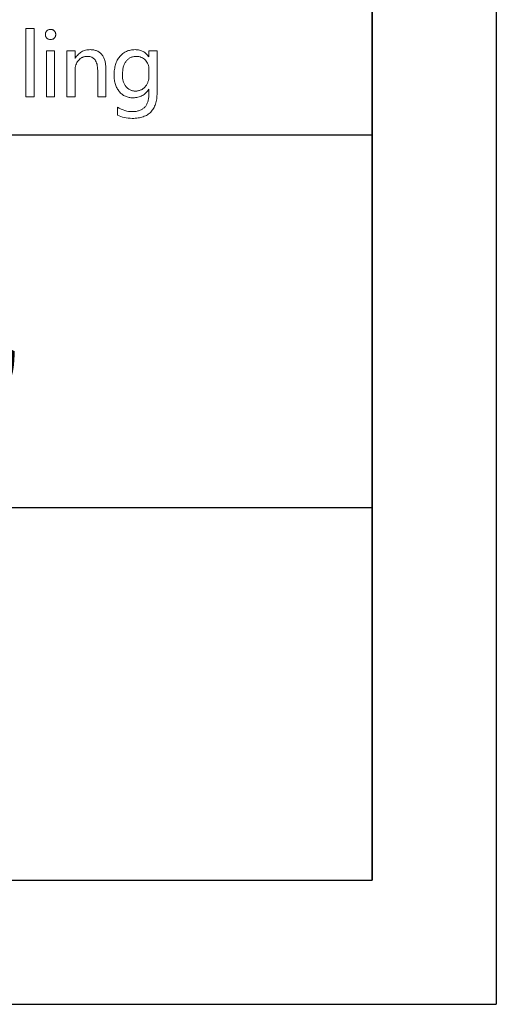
# Model space of a CAD drawing. Header units: millimetres. Extents: x -130 to 1975, y -25 to 1460.
# Tile 7 of 9: x 1879 to 1975, y -25 to 173. Entities that reach past the tile are written whole.
import ezdxf
from ezdxf.enums import TextEntityAlignment as Align

# ---------------------------------------------------------------- set-up
doc = ezdxf.new("R2010")
doc.units = ezdxf.units.MM
doc.header["$LTSCALE"] = 50
for name, color, linetype in [('1轮廓实线层', 7, 'Continuous'), ('2细线层', 4, 'Continuous'), ('6文字层', 3, 'Continuous'), ('图层 1', 7, 'Continuous'), ('图框层', 7, 'Continuous')]:
    doc.layers.add(name, color=color, linetype=linetype)
doc.styles.add('PC_TEXTSTYLE', font='isocp.shx', dxfattribs={"width": 0.8, "bigfont": 'hzfs.shx'})

# ---------------------------------------------------------------- blocks, each defined once
blk = doc.blocks.new('PC_TITLE_BLOCK')
at = {"layer": '1轮廓实线层'}
for p, q in [((-60, 30), (0, 30)), ((-60, 15), (0, 15)), ((-180, 0), (0, 0))]:
    blk.add_line(p, q, dxfattribs=at)
at = {"layer": '图层 1', "lineweight": 0}
for points in [[(-13.939, 31.541), (-13.939, 34.281), (-13.609, 34.281), (-13.609, 31.541), (-13.939, 31.541), (-13.939, 31.541)], [(-13.153, 34.046), (-13.153, 34.067), (-13.15, 34.086), (-13.145, 34.107), (-13.137, 34.125), (-13.129, 34.144), (-13.118, 34.16), (-13.108, 34.176), (-13.094, 34.191), (-13.079, 34.205), (-13.063, 34.218), (-13.044, 34.228), (-13.026, 34.236), (-13.007, 34.242), (-12.989, 34.247), (-12.968, 34.25), (-12.947, 34.25), (-12.925, 34.25), (-12.904, 34.247), (-12.883, 34.242), (-12.865, 34.236), (-12.846, 34.228), (-12.83, 34.218), (-12.812, 34.205), (-12.796, 34.191), (-12.783, 34.178), (-12.77, 34.16), (-12.759, 34.144), (-12.751, 34.125), (-12.743, 34.107), (-12.741, 34.089), (-12.735, 34.067), (-12.735, 34.046), (-12.735, 34.023), (-12.741, 34.004), (-12.743, 33.983), (-12.751, 33.964), (-12.759, 33.948), (-12.77, 33.93), (-12.783, 33.914), (-12.796, 33.901), (-12.812, 33.885), (-12.83, 33.875), (-12.846, 33.864), (-12.865, 33.856), (-12.883, 33.851), (-12.904, 33.846), (-12.925, 33.843), (-12.947, 33.843), (-12.968, 33.843), (-12.989, 33.846), (-13.01, 33.851), (-13.028, 33.856), (-13.047, 33.864), (-13.063, 33.875), (-13.079, 33.885), (-13.094, 33.901), (-13.108, 33.914), (-13.121, 33.93), (-13.129, 33.948), (-13.137, 33.964), (-13.145, 33.983), (-13.15, 34.004), (-13.153, 34.023), (-13.153, 34.046), (-13.153, 34.046)], [(-13.113, 31.541), (-13.113, 33.391), (-12.786, 33.391), (-12.786, 31.541), (-13.113, 31.541), (-13.113, 31.541)], [(-10.724, 31.541), (-11.048, 31.541), (-11.048, 32.594), (-11.051, 32.663), (-11.056, 32.729), (-11.064, 32.787), (-11.075, 32.845), (-11.091, 32.895), (-11.109, 32.943), (-11.13, 32.985), (-11.154, 33.022), (-11.167, 33.04), (-11.18, 33.056), (-11.196, 33.069), (-11.212, 33.085), (-11.228, 33.098), (-11.246, 33.109), (-11.265, 33.119), (-11.283, 33.13), (-11.325, 33.143), (-11.368, 33.156), (-11.415, 33.162), (-11.466, 33.164), (-11.518, 33.162), (-11.568, 33.154), (-11.595, 33.148), (-11.619, 33.143), (-11.64, 33.133), (-11.664, 33.125), (-11.685, 33.114), (-11.706, 33.101), (-11.727, 33.088), (-11.748, 33.075), (-11.785, 33.04), (-11.822, 33.003), (-11.854, 32.964), (-11.883, 32.919), (-11.906, 32.871), (-11.925, 32.821), (-11.941, 32.771), (-11.951, 32.716), (-11.956, 32.657), (-11.959, 32.597), (-11.959, 31.541), (-12.286, 31.541), (-12.286, 33.391), (-11.959, 33.391), (-11.959, 33.085), (-11.954, 33.085), (-11.925, 33.127), (-11.898, 33.167), (-11.867, 33.204), (-11.838, 33.238), (-11.803, 33.27), (-11.769, 33.299), (-11.735, 33.325), (-11.698, 33.349), (-11.658, 33.368), (-11.619, 33.386), (-11.576, 33.402), (-11.534, 33.413), (-11.489, 33.423), (-11.442, 33.431), (-11.394, 33.434), (-11.347, 33.436), (-11.307, 33.434), (-11.273, 33.431), (-11.236, 33.428), (-11.201, 33.423), (-11.17, 33.415), (-11.138, 33.407), (-11.106, 33.399), (-11.077, 33.386), (-11.048, 33.373), (-11.022, 33.36), (-10.995, 33.344), (-10.972, 33.325), (-10.948, 33.307), (-10.924, 33.286), (-10.903, 33.265), (-10.882, 33.241), (-10.863, 33.214), (-10.845, 33.188), (-10.829, 33.162), (-10.813, 33.133), (-10.797, 33.101), (-10.784, 33.069), (-10.774, 33.035), (-10.763, 33.001), (-10.752, 32.964), (-10.745, 32.927), (-10.739, 32.887), (-10.734, 32.848), (-10.726, 32.763), (-10.724, 32.673), (-10.724, 31.541), (-10.724, 31.541)], [(-8.656, 31.696), (-8.659, 31.633), (-8.661, 31.572), (-8.667, 31.512), (-8.672, 31.456), (-8.683, 31.401), (-8.693, 31.348), (-8.704, 31.295), (-8.72, 31.247), (-8.735, 31.2), (-8.754, 31.155), (-8.775, 31.113), (-8.799, 31.071), (-8.822, 31.031), (-8.849, 30.994), (-8.875, 30.96), (-8.907, 30.925), (-8.939, 30.894), (-8.973, 30.865), (-9.01, 30.838), (-9.047, 30.815), (-9.086, 30.791), (-9.129, 30.77), (-9.174, 30.751), (-9.218, 30.733), (-9.266, 30.719), (-9.316, 30.706), (-9.366, 30.696), (-9.422, 30.685), (-9.477, 30.677), (-9.533, 30.674), (-9.593, 30.669), (-9.654, 30.669), (-9.739, 30.672), (-9.821, 30.677), (-9.9, 30.688), (-9.976, 30.701), (-10.05, 30.719), (-10.122, 30.741), (-10.188, 30.767), (-10.254, 30.799), (-10.254, 31.115), (-10.177, 31.073), (-10.1, 31.039), (-10.024, 31.01), (-9.95, 30.986), (-9.876, 30.965), (-9.805, 30.952), (-9.731, 30.944), (-9.659, 30.941), (-9.617, 30.941), (-9.578, 30.944), (-9.538, 30.949), (-9.501, 30.952), (-9.464, 30.96), (-9.43, 30.968), (-9.398, 30.975), (-9.364, 30.986), (-9.335, 30.997), (-9.303, 31.01), (-9.277, 31.026), (-9.248, 31.041), (-9.224, 31.06), (-9.197, 31.079), (-9.176, 31.097), (-9.152, 31.118), (-9.134, 31.142), (-9.113, 31.166), (-9.097, 31.192), (-9.079, 31.218), (-9.065, 31.247), (-9.052, 31.277), (-9.039, 31.308), (-9.028, 31.34), (-9.018, 31.374), (-9.01, 31.411), (-9.002, 31.446), (-8.997, 31.485), (-8.991, 31.525), (-8.989, 31.564), (-8.986, 31.607), (-8.986, 31.652), (-8.986, 31.847), (-8.991, 31.847), (-9.018, 31.805), (-9.047, 31.765), (-9.079, 31.728), (-9.11, 31.694), (-9.145, 31.662), (-9.179, 31.633), (-9.216, 31.609), (-9.255, 31.586), (-9.295, 31.564), (-9.337, 31.546), (-9.38, 31.533), (-9.425, 31.52), (-9.472, 31.509), (-9.519, 31.503), (-9.57, 31.498), (-9.62, 31.498), (-9.665, 31.498), (-9.707, 31.501), (-9.747, 31.506), (-9.786, 31.514), (-9.826, 31.522), (-9.863, 31.533), (-9.9, 31.546), (-9.934, 31.559), (-9.968, 31.578), (-10.003, 31.596), (-10.034, 31.614), (-10.066, 31.638), (-10.095, 31.662), (-10.124, 31.688), (-10.151, 31.718), (-10.179, 31.746), (-10.203, 31.778), (-10.227, 31.812), (-10.248, 31.847), (-10.269, 31.881), (-10.288, 31.918), (-10.306, 31.958), (-10.322, 31.997), (-10.335, 32.037), (-10.349, 32.079), (-10.359, 32.121), (-10.367, 32.166), (-10.375, 32.211), (-10.38, 32.259), (-10.383, 32.309), (-10.386, 32.356), (-10.388, 32.409), (-10.386, 32.467), (-10.383, 32.523), (-10.38, 32.578), (-10.372, 32.634), (-10.364, 32.684), (-10.354, 32.737), (-10.343, 32.784), (-10.33, 32.832), (-10.314, 32.879), (-10.298, 32.924), (-10.277, 32.966), (-10.259, 33.009), (-10.235, 33.048), (-10.211, 33.088), (-10.185, 33.125), (-10.156, 33.159), (-10.127, 33.193), (-10.095, 33.225), (-10.064, 33.254), (-10.032, 33.281), (-9.998, 33.304), (-9.96, 33.328), (-9.926, 33.349), (-9.887, 33.365), (-9.847, 33.384), (-9.807, 33.397), (-9.765, 33.407), (-9.723, 33.418), (-9.681, 33.426), (-9.636, 33.431), (-9.588, 33.434), (-9.541, 33.436), (-9.496, 33.434), (-9.451, 33.431), (-9.409, 33.426), (-9.369, 33.418), (-9.329, 33.407), (-9.29, 33.394), (-9.253, 33.378), (-9.218, 33.362), (-9.184, 33.341), (-9.152, 33.32), (-9.123, 33.296), (-9.094, 33.27), (-9.065, 33.241), (-9.039, 33.209), (-9.015, 33.178), (-8.991, 33.141), (-8.986, 33.141), (-8.986, 33.391), (-8.656, 33.391), (-8.656, 31.696), (-8.656, 31.696)], [(-8.986, 32.642), (-8.986, 32.694), (-8.994, 32.745), (-9.005, 32.795), (-9.02, 32.842), (-9.042, 32.887), (-9.065, 32.929), (-9.094, 32.972), (-9.129, 33.011), (-9.166, 33.046), (-9.205, 33.077), (-9.248, 33.104), (-9.293, 33.125), (-9.337, 33.143), (-9.385, 33.154), (-9.435, 33.162), (-9.488, 33.164), (-9.519, 33.164), (-9.551, 33.162), (-9.583, 33.156), (-9.615, 33.151), (-9.644, 33.146), (-9.67, 33.138), (-9.699, 33.127), (-9.725, 33.114), (-9.752, 33.101), (-9.776, 33.088), (-9.799, 33.072), (-9.821, 33.053), (-9.844, 33.035), (-9.865, 33.014), (-9.884, 32.993), (-9.902, 32.969), (-9.921, 32.943), (-9.939, 32.916), (-9.955, 32.89), (-9.968, 32.861), (-9.981, 32.832), (-9.995, 32.8), (-10.005, 32.768), (-10.016, 32.734), (-10.024, 32.7), (-10.032, 32.665), (-10.037, 32.628), (-10.042, 32.591), (-10.05, 32.512), (-10.053, 32.428), (-10.05, 32.356), (-10.045, 32.288), (-10.032, 32.222), (-10.016, 32.161), (-10.008, 32.132), (-9.998, 32.103), (-9.984, 32.076), (-9.971, 32.05), (-9.958, 32.024), (-9.942, 31.997), (-9.926, 31.974), (-9.908, 31.95), (-9.889, 31.929), (-9.871, 31.908), (-9.852, 31.889), (-9.831, 31.871), (-9.81, 31.855), (-9.789, 31.839), (-9.765, 31.826), (-9.741, 31.815), (-9.717, 31.805), (-9.691, 31.794), (-9.667, 31.786), (-9.641, 31.781), (-9.612, 31.776), (-9.585, 31.77), (-9.557, 31.77), (-9.527, 31.768), (-9.498, 31.77), (-9.469, 31.77), (-9.44, 31.776), (-9.414, 31.778), (-9.385, 31.786), (-9.361, 31.794), (-9.335, 31.802), (-9.308, 31.812), (-9.284, 31.823), (-9.261, 31.836), (-9.24, 31.85), (-9.216, 31.865), (-9.195, 31.884), (-9.176, 31.902), (-9.155, 31.921), (-9.137, 31.942), (-9.118, 31.966), (-9.1, 31.987), (-9.084, 32.01), (-9.068, 32.034), (-9.055, 32.061), (-9.044, 32.087), (-9.031, 32.114), (-9.023, 32.14), (-9.005, 32.198), (-8.994, 32.256), (-8.986, 32.319), (-8.986, 32.385), (-8.986, 32.642), (-8.986, 32.642)]]:
    blk.add_lwpolyline(points, dxfattribs=at)
at = {"layer": '图框层'}
blk.add_line((0, 0), (0, 45), dxfattribs=at)
at = {"layer": '6文字层', "style": 'PC_TEXTSTYLE', "flags": 8}
for tag, height, width, p, p2 in [('产品名称或材料标记', 7, 0.600652, (-113.463, 28.635), (-66.422, 28.635)), ('图样名称', 5, 2.004495, (-54.785, 19.978), (-5.268, 19.978)), ('标准化', 3.5, 1.023147, (-133.835, 15.372), (-120.752, 15.372)), ('重量', 3.5, 1.408247, (-88.457, 7.542), (-76.549, 7.542)), ('比例', 3.5, 1.385287, (-73.354, 7.542), (-61.929, 7.542)), ('图样代号', 5, 2.006536, (-54.785, 5.63), (-5.516, 5.63)), ('审核', 3.5, 1.579393, (-163.989, 5.367), (-150.634, 5.367)), ('工艺', 3.5, 1.621807, (-164.21, 0.371), (-150.891, 0.371)), ('共几页', 3.5, 0.557144, (-108.073, 0.625), (-101.045, 0.625)), ('日期', 3.5, 1.560088, (-133.835, 0.371), (-120.752, 0.371))]:
    blk.add_attdef(tag, text='', height=height, dxfattribs=dict(at, width=width)).set_placement(p, p2, align=Align.FIT)
at = {"layer": '6文字层', "style": 'PC_TEXTSTYLE', "width": 9.905045, "flags": 8}
blk.add_attdef('设计', text='', height=3.5, rotation=358.4644, dxfattribs=at).set_placement((-164.229, 15.372), (-150.367, 15), align=Align.FIT)
at = {"layer": '6文字层', "color": 3, "style": 'PC_TEXTSTYLE', "width": 0.56476, "flags": 8}
blk.add_attdef('第几页', text='', height=3.5, dxfattribs=at).set_placement((-78.287, 0.753), (-71.163, 0.753), align=Align.FIT)
at = {"layer": '6文字层', "ltscale": 10, "style": 'PC_TEXTSTYLE', "flags": 1}
blk.add_attdef('图纸张数', (-58.679, -0.492), '', height=2.5, dxfattribs=at)

msp = doc.modelspace()

# ---------------------------------------------------------------- linework, layer by layer
at = {"layer": '2细线层'}
for p in [(1975, 1460), (-125, -25)]:
    msp.add_line(p, (1975, -25), dxfattribs=at)
at = {"layer": '图框层'}
for p in [(1950, 1435), (0, 0)]:
    msp.add_line(p, (1950, 0), dxfattribs=at)

# ---------------------------------------------------------------- block references
ref = msp.add_blockref('PC_TITLE_BLOCK', (1950, 0), dxfattribs=dict(at, xscale=5, yscale=5, zscale=5))
ref.add_attrib('图样名称', '500从动车轮装配', dxfattribs={"layer": '6文字层', "height": 25, "style": 'PC_TEXTSTYLE', "width": 0.8}).set_placement((1799.87, 99.89), align=Align.CENTER)

doc.saveas('drawing.dxf')
